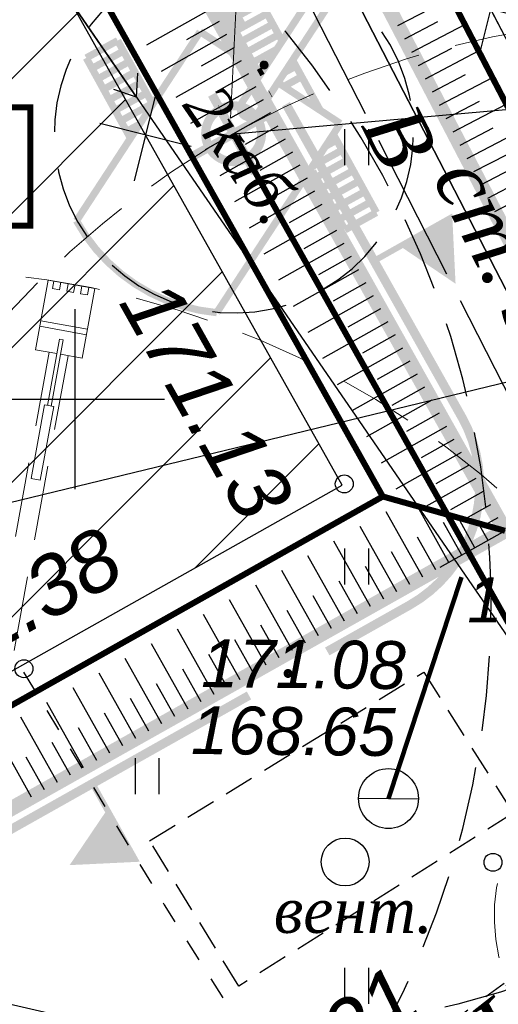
# Model space of a CAD drawing. Header units: metres. Extents: x 2193651 to 2201499, y 493187 to 494493.
# Tile 73 of 76: x 2200194 to 2200210, y 493770 to 493803. Entities that reach past the tile are written whole.
import ezdxf

# ---------------------------------------------------------------- set-up
doc = ezdxf.new("R2010")
doc.units = ezdxf.units.M
doc.set_wipeout_variables(frame=1)
for name, pattern in [('1.5_1.5', [1.5, 0.75, -0.75]), ('10_2', [6, 5, -1]), ('2_1', [1.5, 1, -0.5]), ('5T10', [5.5, 4.5, -1]), ('CENTER', [50.800000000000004, 31.75, -6.35, 6.35, -6.35]), ('H', [0.375, 0.25, -0.125]), ('HIDDEN', [0.375, 0.25, -0.125])]:
    doc.linetypes.add(name, pattern=pattern)
for name, color, linetype in [('03122v', 7, 'Continuous'), ('12492', 7, 'Continuous'), ('_ПОДСНОС', 7, 'Continuous'), ('building_point', 7, 'Continuous'), ('contur_line_building', 7, 'Continuous'), ('contur_line_road', 7, 'Continuous'), ('grid_XY', 74, 'Continuous'), ('net_electro', 1, 'Continuous'), ('p', 7, 'Continuous'), ('relief_point', 7, 'Continuous'), ('z_text_building_point', 7, 'Continuous'), ('z_text_net_cell', 7, 'Continuous'), ('z_text_net_electro', 7, 'Continuous'), ('z_text_net_pipeline', 7, 'Continuous'), ('z_text_relief_point', 7, 'Continuous')]:
    doc.layers.add(name, color=color, linetype=linetype)
for name, color, linetype, lineweight in [('_крестик', 10, 'Continuous', 35), ('_отметкаПОС', 230, 'Kabel_MGSvet', 40), ('net_pipeline', 7, 'Continuous', 30), ('АВТОТРАНСПОРТ', 160, 'Continuous', 40)]:
    doc.layers.add(name, color=color, linetype=linetype, lineweight=lineweight)
doc.layers.add('x_polygon', color=7, linetype='Continuous', true_color=0xffffff)
doc.styles.add('Bm-431', font='timesi.ttf')
doc.styles.add('D-131', font='ariali.ttf')
doc.linetypes.add('Kabel_MGSvet', pattern='A,40,-6,["o",Standard,S=5,R=0,X=-2,Y=-1.5],-5', length=51)
doc.dimstyles.new('leader', dxfattribs={"dimtxt": 0.75, "dimasz": 0.18, "dimexe": 0.18, "dimexo": 0.0625, "dimgap": 0.25, "dimtad": 0, "dimtih": 1, "dimtoh": 1, "dimdec": 4, "dimzin": 0, "dimdsep": 46, "dimtxsty": 'D-131', "dimcen": 0, "dimadec": 0, "dimazin": 0, "dimtfac": 1, "dimtdec": 4, "dimtofl": 0, "dimtmove": 0, "dimatfit": 3, "dimfxl": 1, "dimtolj": 1, "dimtzin": 0, "dimarcsym": 0})
pattern_1 = [(45, (0, 0), (-2.245064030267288, 2.245064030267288), [])]

# ---------------------------------------------------------------- blocks, each defined once
blk = doc.blocks.new('ыероекыокеыокеыоы')
at = {"lineweight": 20}
h = blk.add_hatch(dxfattribs=at)
h.set_pattern_fill('ANSI31', color=2)
h.set_pattern_definition(pattern_1)
h.paths.add_polyline_path([(2197692.184302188, 493854.9011575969), (2197695.997013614, 493847.5877719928), (2197710.746379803, 493855.2771076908), (2197706.933668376, 493862.5904932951)])
h.paths.add_polyline_path([(2197706.933668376, 493862.5904932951), (2197693.133133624, 493889.0621091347), (2197678.383767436, 493881.3727734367), (2197692.184302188, 493854.9011575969)])
h = blk.add_hatch(dxfattribs=at)
h.set_pattern_fill('ANSI31', color=2)
h.set_pattern_definition(pattern_1)
h.paths.add_polyline_path([(2197667.194856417, 493875.6000014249), (2197625.219267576, 493852.006534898), (2197638.353809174, 493828.638620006), (2197680.329398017, 493852.2320865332)])
at = {"layer": '_ПОДСНОС', "color": 7, "lineweight": 30, "elevation": 341.54, "flags": 128}
blk.add_lwpolyline([(2197678.383767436, 493881.3727734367), (2197692.20355378, 493854.8642299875)], dxfattribs=at)
at = {"layer": '_ПОДСНОС', "color": 7, "lineweight": 30, "elevation": 341.6399999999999, "flags": 128}
blk.add_lwpolyline([(2197667.194856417, 493875.6000014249), (2197625.219267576, 493852.006534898), (2197638.353809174, 493828.638620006), (2197680.329398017, 493852.2320865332), (2197667.194856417, 493875.6000014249)], close=True, dxfattribs=at)
blk = doc.blocks.new('шнгщощ')
at = {"color": 34, "linetype": 'HIDDEN', "lineweight": 60, "ltscale": 5, "const_width": 0.2019374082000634}
blk.add_lwpolyline([(2194988.219375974, 493841.6143241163), (2194969.681563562, 493877.1727903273), (2194953.158732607, 493868.5588883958), (2194971.696545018, 493833.0004221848)], close=True, dxfattribs=at)
at = {"color": 34, "linetype": 'Continuous', "lineweight": 25, "const_width": 0.5, "flags": 128}
for points in [[(2194950.460701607, 493869.4077869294), (2194970.847646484, 493830.3023911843)], [(2194961.90023403, 493837.4667398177), (2194944.845849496, 493867.8085224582)], [(2194912.950777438, 493809.9534303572), (2194961.90023403, 493837.4667398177)]]:
    blk.add_lwpolyline(points, dxfattribs=at)
at = {"color": 34, "linetype": 'HIDDEN', "lineweight": 60, "ltscale": 5, "const_width": 0.2019374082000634, "elevation": 341.6399999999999}
blk.add_lwpolyline([(2194943.70059019, 493863.7233809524), (2194899.981534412, 493839.1499536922), (2194914.096036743, 493814.038571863), (2194957.815092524, 493838.6119991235)], close=True, dxfattribs=at)
at = {"color": 34, "linetype": 'Continuous', "lineweight": 25, "flags": 128}
for points in [[(2194958.319514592, 493854.3333364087), (2194960.093052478, 493855.2577623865)], [(2194952.100626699, 493854.9014091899), (2194949.921308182, 493853.6764313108)], [(2194952.345616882, 493854.4655424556), (2194951.255957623, 493853.853053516)], [(2194958.55065615, 493853.8899702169), (2194959.659117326, 493854.4677364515)], [(2194958.781797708, 493853.4466040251), (2194960.555335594, 493854.3710300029)], [(2194952.590607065, 493854.0296757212), (2194950.411288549, 493852.8046978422)], [(2194952.835597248, 493853.5938089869), (2194951.74593799, 493852.9813200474)], [(2194959.012939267, 493853.0032378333), (2194960.121400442, 493853.581004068)], [(2194959.244080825, 493852.5598716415), (2194961.017618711, 493853.4842976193)], [(2194953.080587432, 493853.1579422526), (2194950.901268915, 493851.9329643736)], [(2194953.325577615, 493852.7220755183), (2194952.235918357, 493852.1095865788)], [(2194959.475222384, 493852.1165054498), (2194960.583683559, 493852.6942716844)], [(2194959.706363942, 493851.6731392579), (2194961.479901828, 493852.5975652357)], [(2194953.570567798, 493852.286208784), (2194951.391249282, 493851.0612309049)], [(2194953.815557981, 493851.8503420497), (2194952.725898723, 493851.2378531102)], [(2194959.9375055, 493851.2297730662), (2194961.045966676, 493851.8075393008)], [(2194954.060548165, 493851.4144753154), (2194951.881229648, 493850.1894974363)], [(2194960.168647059, 493850.7864068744), (2194961.942184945, 493851.7108328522)], [(2194954.305538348, 493850.9786085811), (2194953.21587909, 493850.3661196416)], [(2194960.399788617, 493850.3430406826), (2194961.508249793, 493850.9208069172)], [(2194960.630930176, 493849.8996744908), (2194962.404468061, 493850.8241004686)], [(2194954.550528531, 493850.5427418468), (2194952.371210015, 493849.3177639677)], [(2194954.795518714, 493850.1068751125), (2194953.705859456, 493849.494386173)], [(2194960.862071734, 493849.456308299), (2194961.97053291, 493850.0340745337)], [(2194961.093213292, 493849.0129421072), (2194962.866751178, 493849.9373680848)], [(2194955.040508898, 493849.6710083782), (2194952.861190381, 493848.4460304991)], [(2194955.285499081, 493849.2351416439), (2194954.195839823, 493848.6226527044)], [(2194961.324354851, 493848.5695759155), (2194962.432816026, 493849.1473421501)], [(2194955.530489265, 493848.7992749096), (2194953.351170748, 493847.5742970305)], [(2194961.555496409, 493848.1262097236), (2194963.329034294, 493849.0506357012)], [(2194955.775479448, 493848.3634081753), (2194954.685820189, 493847.7509192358)], [(2194956.020469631, 493847.927541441), (2194953.841151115, 493846.7025635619)], [(2194956.265459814, 493847.4916747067), (2194955.175800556, 493846.8791857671)], [(2194956.510449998, 493847.0558079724), (2194954.331131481, 493845.8308300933)], [(2194956.755440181, 493846.6199412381), (2194955.665780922, 493846.0074522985)], [(2194957.000430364, 493846.1840745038), (2194954.821111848, 493844.9590966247)], [(2194957.245420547, 493845.7482077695), (2194956.155761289, 493845.1357188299)], [(2194957.490410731, 493845.3123410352), (2194955.311092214, 493844.0873631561)], [(2194957.735400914, 493844.8764743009), (2194956.645741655, 493844.2639853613)], [(2194957.980391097, 493844.4406075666), (2194955.801072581, 493843.2156296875)], [(2194958.22538128, 493844.0047408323), (2194957.135722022, 493843.3922518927)], [(2194958.470371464, 493843.568874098), (2194956.291052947, 493842.3438962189)], [(2194958.715361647, 493843.1330073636), (2194957.625702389, 493842.5205184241)], [(2194958.96035183, 493842.6971406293), (2194956.781033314, 493841.4721627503)], [(2194959.205342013, 493842.261273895), (2194958.115682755, 493841.6487849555)], [(2194959.450332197, 493841.8254071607), (2194957.27101368, 493840.6004292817)], [(2194959.69532238, 493841.3895404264), (2194958.605663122, 493840.7770514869)], [(2194959.940312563, 493840.9536736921), (2194957.760994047, 493839.728695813)], [(2194960.185302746, 493840.5178069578), (2194959.095643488, 493839.9053180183)], [(2194960.43029293, 493840.0819402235), (2194958.250974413, 493838.8569623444)], [(2194960.675283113, 493839.6460734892), (2194959.585623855, 493839.0335845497)], [(2194960.920273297, 493839.2102067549), (2194959.176840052, 493838.2302365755)], [(2194961.16526348, 493838.7743400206), (2194960.075604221, 493838.1618510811)], [(2194960.024384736, 493836.412370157), (2194958.969978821, 493838.2882296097)], [(2194961.410253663, 493838.3384732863), (2194960.538537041, 493837.8484881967)], [(2194959.152651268, 493835.9223897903), (2194957.927673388, 493838.1017083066)], [(2194958.280917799, 493835.4324094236), (2194957.05593992, 493837.61172794)], [(2194960.460251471, 493836.6573603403), (2194959.847762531, 493837.7470195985)], [(2194960.896118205, 493836.9023505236), (2194960.331709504, 493837.9064717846)], [(2194961.331984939, 493837.147340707), (2194961.012574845, 493837.7155928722)], [(2194961.655243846, 493837.902606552), (2194961.219385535, 493837.6576140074)], [(2194961.90023403, 493837.4667398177), (2194959.720915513, 493836.2417619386)], [(2194957.409184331, 493834.942429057), (2194956.184206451, 493837.1217475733)], [(2194959.588518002, 493836.1673799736), (2194958.976029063, 493837.2570392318)], [(2194956.537450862, 493834.4524486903), (2194955.312472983, 493836.6317672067)], [(2194958.716784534, 493835.677399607), (2194958.104295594, 493836.7670588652)], [(2194957.845051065, 493835.1874192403), (2194957.232562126, 493836.2770784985)], [(2194955.665717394, 493833.9624683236), (2194954.440739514, 493836.14178684)], [(2194954.793983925, 493833.472487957), (2194953.569006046, 493835.6518064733)], [(2194956.973317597, 493834.6974388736), (2194956.360828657, 493835.7870981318)], [(2194956.101584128, 493834.207458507), (2194955.489095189, 493835.2971177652)], [(2194953.922250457, 493832.9825075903), (2194952.697272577, 493835.1618261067)], [(2194953.050516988, 493832.4925272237), (2194951.825539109, 493834.67184574)], [(2194955.22985066, 493833.7174781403), (2194954.61736172, 493834.8071373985)], [(2194954.358117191, 493833.2274977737), (2194953.745628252, 493834.3171570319)], [(2194952.17878352, 493832.002546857), (2194950.95380564, 493834.1818653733)], [(2194951.307050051, 493831.5125664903), (2194950.082072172, 493833.6918850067)], [(2194953.486383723, 493832.737517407), (2194952.873894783, 493833.8271766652)], [(2194952.614650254, 493832.2475370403), (2194952.002161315, 493833.3371962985)], [(2194950.435316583, 493831.0225861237), (2194949.210338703, 493833.20190464)], [(2194949.563583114, 493830.532605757), (2194948.338605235, 493832.7119242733)], [(2194951.742916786, 493831.7575566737), (2194951.130427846, 493832.8472159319)], [(2194950.871183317, 493831.267576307), (2194950.258694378, 493832.3572355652)], [(2194948.691849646, 493830.0426253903), (2194947.466871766, 493832.2219439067)], [(2194947.820116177, 493829.5526450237), (2194946.595138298, 493831.73196354)], [(2194949.999449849, 493830.7775959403), (2194949.386960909, 493831.8672551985)], [(2194949.12771638, 493830.2876155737), (2194948.515227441, 493831.3772748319)], [(2194946.948382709, 493829.062664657), (2194945.723404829, 493831.2419831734)], [(2194946.07664924, 493828.5726842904), (2194944.851671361, 493830.7520028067)], [(2194948.255982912, 493829.797635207), (2194947.643493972, 493830.8872944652)], [(2194947.384249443, 493829.3076548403), (2194946.771760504, 493830.3973140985)], [(2194946.512515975, 493828.8176744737), (2194945.900027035, 493829.9073337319)]]:
    blk.add_lwpolyline(points, dxfattribs=at)
at = {"color": 34, "linetype": 'HIDDEN', "lineweight": 60, "ltscale": 5, "const_width": 0.2019374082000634}
blk.add_lwpolyline([(2194961.90023403, 493837.4667398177), (2194957.815092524, 493838.6119991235)], dxfattribs=at)
blk = doc.blocks.new('фкцупфукпфукпфукфуп')
at = {"layer": '_крестик', "color": 7, "linetype": 'Continuous', "lineweight": 25, "ltscale": 0.4}
for p, q in [((16823.48394905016, 10797.69752511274), (16821.77435887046, 10795.06189781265)), ((16823.94696761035, 10795.52491637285), (16821.31134031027, 10797.23450655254))]:
    blk.add_line(p, q, dxfattribs=at)
blk = doc.blocks.new('ыекроекыоекыоеклвлнев')
at = {"color": 1, "linetype": 'Continuous', "lineweight": 0, "const_width": 0.3, "flags": 128}
for points in [[(2197676.989666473, 493867.5619982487), (2197671.204830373, 493877.8539111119)], [(2197684.339371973, 493854.4859962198), (2197678.459478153, 493864.9467250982)], [(2197679.835724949, 493846.6777625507), (2197682.583307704, 493848.2221125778)], [(2197666.75972292, 493839.3280570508), (2197677.220451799, 493845.2079508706)]]:
    blk.add_lwpolyline(points, dxfattribs=at)
at = {"color": 1, "linetype": 'Continuous', "lineweight": 0, "const_width": 0.1475, "flags": 128}
for points in [[(2197677.648387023, 493866.2543980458, 1), (2197677.800887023, 493866.2543980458, 1)], [(2197678.451874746, 493845.9427920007, 1), (2197678.604374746, 493845.9427920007, 1)]]:
    blk.add_lwpolyline(points, format="xyb", close=True, dxfattribs=at)
at = {"color": 1, "linetype": 'Continuous', "lineweight": 0, "flags": 128}
for points in [[(2197681.399489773, 493859.7163970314, 0.2, 0.2, 0), (2197683.142944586, 493860.6963793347, 2, 0, 0), (2197684.122926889, 493858.9529245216, 0, 0, 0)], [(2197671.990123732, 493842.2679392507, 0.2, 0.2, 0), (2197672.970106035, 493840.5244844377, 2, 0, 0), (2197671.226651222, 493839.5445021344, 0, 0, 0)]]:
    blk.add_lwpolyline(points, format="xyseb", dxfattribs=at)
at = {"color": 1, "linetype": 'Continuous', "lineweight": 0, "const_width": 0.3, "flags": 128}
blk.add_lwpolyline([(2197682.583307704, 493848.2221125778, 0.4142135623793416), (2197684.339371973, 493854.4859962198, 0.4142135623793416)], format="xyb", dxfattribs=at)
blk = doc.blocks.new('ыекокеыоыкеоекыоыке')
at = {"color": 7, "linetype": 'H', "lineweight": 0, "ltscale": 10}
for points in [[(2196440.304059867, 493486.4877695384), (2196460.770221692, 493503.4900158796)], [(2196440.712803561, 493485.9956211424), (2196461.219296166, 493503.0295823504)], [(2196441.760900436, 493487.4816673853), (2196443.686653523, 493489.0810618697)], [(2196443.88343796, 493488.8441233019), (2196443.686653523, 493489.0810618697)], [(2196441.957684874, 493487.2447288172), (2196443.88343796, 493488.8441233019)], [(2196440.088808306, 493485.9735970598), (2196441.819560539, 493487.411037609)], [(2196440.168008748, 493485.8781858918), (2196441.898785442, 493487.3156467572)], [(2196441.957684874, 493487.2447288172), (2196441.760900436, 493487.4816673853)], [(2196440.468909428, 493486.2892822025), (2196440.004419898, 493486.8485514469), (2196438.184565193, 493485.3371086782), (2196439.200472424, 493484.1139042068), (2196441.020327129, 493485.6253469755), (2196440.548134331, 493486.1938913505)], [(2196440.405845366, 493485.1150018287), (2196439.389938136, 493486.3382062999)], [(2196439.246178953, 493486.2188100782), (2196440.262086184, 493484.9956056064)], [(2196440.088808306, 493485.9735970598), (2196440.168008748, 493485.8781858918)], [(2196438.30642363, 493485.1903848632), (2196438.502554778, 493485.3533411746)], [(2196438.502554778, 493485.3533411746), (2196438.653448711, 493485.171728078)], [(2196438.653448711, 493485.171728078), (2196438.457251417, 493485.0087804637)], [(2196438.617123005, 493484.8164781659), (2196438.813254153, 493484.9794344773)], [(2196438.812049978, 493484.9784339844), (2196438.962943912, 493484.7968208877)], [(2196438.964148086, 493484.7978213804), (2196438.767950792, 493484.6348737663)], [(2196438.917122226, 493484.4553595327), (2196439.113253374, 493484.618315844)], [(2196439.1120492, 493484.6173153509), (2196439.262943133, 493484.4357022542)], [(2196439.264147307, 493484.4367027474), (2196439.067950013, 493484.2737551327)]]:
    blk.add_lwpolyline(points, dxfattribs=at)
blk.add_circle((2196461.766649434, 493503.8817481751), 30, dxfattribs=at)
blk.add_arc((2196461.759120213, 493503.862415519), 6.000000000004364, 179.5763884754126, 179.0034306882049, dxfattribs=at)
blk = doc.blocks.new('екокеыоекыокнывлвнел')
at = {"color": 7, "const_width": 0.2999999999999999}
for points in [[(2196777.423162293, 493862.6535485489), (2196775.985881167, 493865.2670852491)], [(2196775.39775338, 493863.2416763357), (2196778.01129008, 493864.6789574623)]]:
    blk.add_lwpolyline(points, dxfattribs=at)
blk.add_lwpolyline([(2196776.262632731, 493864.7832263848, -399.9991666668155), (2196776.254425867, 493864.7787664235, -0.002500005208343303)], format="xyb", close=True, dxfattribs=at)
at = {"color": 7, "linetype": 'H', "ltscale": 10}
blk.add_circle((2196776.70452173, 493863.9603168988), 30, dxfattribs=at)
blk.add_arc((2196776.717833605, 493863.9762302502), 6.000000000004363, 119.8046016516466, 119.2316438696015, dxfattribs=at)
at = {"layer": 'АВТОТРАНСПОРТ', "color": 7, "lineweight": 0}
for points, const_width in [([(2196791.559074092, 493887.2527836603), (2196776.981100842, 493864.9946872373)], 0.24), ([(2196792.094300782, 493886.9023356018), (2196777.489378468, 493864.600579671)], 0.24), ([(2196778.329072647, 493867.052811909), (2196777.044988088, 493869.3877776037)], 0.2399999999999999), ([(2196777.455008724, 493866.1455746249), (2196776.233473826, 493868.3629058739)], 0.2399999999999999), ([(2196777.631992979, 493868.3203741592), (2196776.577036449, 493867.7392316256)], 0.2399999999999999), ([(2196777.824743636, 493867.9698784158), (2196776.770037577, 493867.3888738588)], 0.2399999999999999), ([(2196778.017494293, 493867.6193826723), (2196776.962788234, 493867.0383781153)], 0.2399999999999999), ([(2196775.58788176, 493867.3672328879), (2196771.456246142, 493861.0526287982)], 0.24), ([(2196772.833032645, 493867.0694120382), (2196771.782830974, 493866.4914604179)], 0.2399999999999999), ([(2196774.032567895, 493864.8918781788), (2196772.833032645, 493867.0694120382)], 0.2399999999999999), ([(2196777.651809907, 493866.0168079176), (2196775.58788176, 493867.3672328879)], 0.24), ([(2196778.210745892, 493867.2691628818), (2196777.156039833, 493866.6881583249)], 0.2399999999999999), ([(2196778.149616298, 493866.7788124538), (2196777.349040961, 493866.337800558)], 0.2399999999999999), ([(2196773.260158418, 493863.8096463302), (2196771.782830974, 493866.4914604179)], 0.2399999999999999), ([(2196773.025584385, 493866.7198700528), (2196771.975624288, 493866.1414798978)], 0.2399999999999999), ([(2196779.599708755, 493864.7423007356), (2196778.678812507, 493866.4168486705)], 0.2399999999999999), ([(2196773.218585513, 493866.369512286), (2196772.168625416, 493865.7911221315)], 0.2399999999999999), ([(2196778.789749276, 493866.2180895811), (2196778.412588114, 493866.0103233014)], 0.2399999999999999), ([(2196773.41158664, 493866.0191545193), (2196772.361626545, 493865.4407643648)], 0.2399999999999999), ([(2196777.68169227, 493866.0643717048), (2196777.542042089, 493865.987442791)], 0.2399999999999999), ([(2196778.981247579, 493865.8669039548), (2196778.383865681, 493865.5378249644)], 0.2399999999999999), ([(2196773.604587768, 493865.668796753), (2196772.554627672, 493865.0904065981)], 0.2399999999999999), ([(2196778.209655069, 493865.6518106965), (2196780.273583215, 493864.3013857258)], 0.24), ([(2196773.797588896, 493865.3184389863), (2196772.747628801, 493864.7400488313)], 0.2399999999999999), ([(2196777.944746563, 493865.2959279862), (2196777.92654152, 493865.2858993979)], 0.2399999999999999), ([(2196773.990590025, 493864.9680812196), (2196772.940629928, 493864.3896910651)], 0.2399999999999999), ([(2196773.566441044, 493864.2777547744), (2196773.133380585, 493864.039195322)], 0.2399999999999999), ([(2196780.273583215, 493864.3013857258), (2196776.141947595, 493857.9867816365)], 0.24), ([(2196781.477015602, 493861.3286259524), (2196780.039190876, 493863.9431511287)], 0.2399999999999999), ([(2196780.146711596, 493863.7451952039), (2196779.776081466, 493863.5410266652)], 0.2399999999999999), ([(2196780.329709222, 493863.4129969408), (2196779.346180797, 493862.8712019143)], 0.2399999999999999), ([(2196780.512009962, 493863.0804147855), (2196779.462049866, 493862.5020246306)], 0.2399999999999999), ([(2196780.415940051, 493860.7708894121), (2196779.345719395, 493862.7135549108)], 0.2399999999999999), ([(2196780.705011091, 493862.7300570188), (2196779.655050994, 493862.1516668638)], 0.2399999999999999), ([(2196780.898012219, 493862.3796992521), (2196779.848052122, 493861.8013090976)], 0.2399999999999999), ([(2196781.091013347, 493862.0293414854), (2196780.04105325, 493861.4509513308)], 0.2399999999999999), ([(2196781.284014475, 493861.6789837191), (2196780.234054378, 493861.1005935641)], 0.2399999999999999), ([(2196781.477015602, 493861.3286259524), (2196780.427055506, 493860.7502357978)], 0.2399999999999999)]:
    blk.add_lwpolyline(points, dxfattribs=dict(at, const_width=const_width))
at = {"layer": 'АВТОТРАНСПОРТ', "color": 7, "lineweight": 0, "const_width": 0.24}
for points in [[(2196776.981100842, 493864.9946872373, 0.9404078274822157), (2196777.489378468, 493864.600579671)], [(2196771.456246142, 493861.0526287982, 0.2476216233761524), (2196776.141947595, 493857.9867816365, -1.658236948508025)]]:
    blk.add_lwpolyline(points, format="xyb", dxfattribs=at)
blk = doc.blocks.new('41(1_2)')
blk.add_circle((0, 0), 0.4)
blk = doc.blocks.new('330')
h = blk.add_hatch(color=0)
edge = h.paths.add_edge_path()
edge.add_arc((0, 0), 0.15, 0, 360.0002688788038)
at = {"color": 0}
blk.add_circle((0, 0), 0.15, dxfattribs=at)
blk = doc.blocks.new('12')
at = {"color": 251, "true_color": 0x5d5d5d}
for points in [[(0, 1.5), (0, -1.5)], [(-1.5, 0), (1.5, 0)]]:
    blk.add_lwpolyline(points, dxfattribs=at)
blk = doc.blocks.new('ж9итдщд')
at = {"layer": 'x_polygon', "true_color": 0x5d5d5d}
h = blk.add_hatch(dxfattribs=at)
h.set_pattern_fill('401', color=251, style=0, pattern_type=2)
h.set_pattern_definition([(270, (-2190797.487928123, -493802.6342481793), (14, -14), [1.2, -12.8]), (270, (-2190796.687928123, -493802.6342481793), (14, -14), [1.2, -12.8]), (270, (-2190803.687928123, -493795.6342481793), (14, -14), [1.2, -12.8]), (270, (-2190804.487928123, -493795.6342481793), (14, -14), [1.2, -12.8])])
h.paths.add_polyline_path([(2197118.482391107, 493878.5791472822), (2197153.647923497, 493898.0932788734), (2197179.149050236, 493851.45633283), (2197191.292714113, 493827.436632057), (2197156.409879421, 493808.1795646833), (2197141.866022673, 493834.8451821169), (2197115.548580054, 493820.2991171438), (2197088.94697121, 493805.8680165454), (2197087.843013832, 493802.9178960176), (2197095.857241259, 493787.362252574), (2197094.248981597, 493786.6370120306), (2197054.902071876, 493766.6037518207), (2197062.952071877, 493752.3157518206), (2197074.418071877, 493731.7997518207), (2197081.834071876, 493718.5717518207), (2197082.946438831, 493716.1800190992), (2197115.370756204, 493729.7583450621), (2197156.325428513, 493746.3170802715), (2197158.292399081, 493750.9345210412), (2197146.893818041, 493774.5215897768), (2197150.992168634, 493776.8192781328), (2197154.213650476, 493778.5860735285), (2197149.331339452, 493787.2722867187), (2197191.306928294, 493810.8657532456), (2197204.441469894, 493787.4978383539), (2197202.710010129, 493786.5246265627), (2197193.683990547, 493781.4513185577), (2197198.501299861, 493773.4866632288), (2197203.228792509, 493765.9560405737), (2197220.887292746, 493779.0590191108), (2197223.466029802, 493784.6036106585), (2197220.10908549, 493782.8535238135), (2197216.315625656, 493790.1299818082), (2197216.296374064, 493790.1669094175), (2197202.495839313, 493816.6385252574), (2197217.2452055, 493824.3278609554), (2197231.045740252, 493797.8562451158), (2197234.858451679, 493790.5428595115), (2197225.855380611, 493785.8492587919), (2197222.396269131, 493777.8553237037), (2197204.345659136, 493764.2763083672), (2197208.896180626, 493757.4558343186), (2197207.633306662, 493748.8218482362), (2197197.503109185, 493742.1471872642), (2197197.970908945, 493737.1420335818), (2197215.365680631, 493719.2995584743), (2197218.509997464, 493725.4470841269), (2197213.316511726, 493733.6581882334), (2197217.523821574, 493736.3192924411), (2197222.717307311, 493728.1081883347), (2197225.488782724, 493725.2942564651), (2197227.71603616, 493729.8112623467), (2197245.729923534, 493721.3288861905), (2197239.69993604, 493705.2048781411), (2197245.09459845, 493702.7484544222), (2197249.406468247, 493703.8635234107), (2197258.781097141, 493702.6581505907), (2197266.924771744, 493705.63590078), (2197274.88819435, 493683.8572026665), (2197266.744519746, 493680.8794524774), (2197214.865504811, 493661.9097914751), (2197217.172980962, 493655.6479958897), (2197217.960617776, 493655.8662336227), (2197218.525486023, 493654.179279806), (2197216.582663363, 493653.4127531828), (2197201.073975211, 493647.61617124), (2197121.757794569, 493619.0197337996), (2197119.668543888, 493618.2892068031), (2197120.487772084, 493616.8389607), (2197131.224609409, 493620.2075701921), (2197217.523216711, 493652.0992503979), (2197288.714643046, 493682.0788858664), (2197288.07608128, 493683.4989210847), (2197276.665506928, 493709.3793923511), (2197261.618210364, 493744.2182982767), (2197251.128820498, 493769.2491112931), (2197240.337151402, 493794.0630666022), (2197212.67456355, 493855.2950421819), (2197200.544028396, 493881.1830262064), (2197191.484699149, 493902.3787086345), (2197185.027401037, 493917.046885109), (2197167.949867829, 493955.7071833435), (2197156.902195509, 493981.8638829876), (2197136.663496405, 494027.137526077), (2197120.074423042, 494062.7725628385), (2197117.454071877, 494073.9517518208), (2197111.652071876, 494083.5837518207), (2197105.822716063, 494086.6425701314), (2197100.981310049, 494086.5330812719), (2197082.34211414, 494075.2069532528), (2197062.367509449, 494062.7355482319), (2197061.419319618, 494054.9332840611), (2197072.313604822, 494060.0815920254), (2197072.748160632, 494048.7523557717), (2197072.969111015, 494042.9919930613), (2197070.84173265, 494034.4940961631), (2197047.704815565, 494019.5419896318), (2197030.25551902, 494007.3925501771), (2197025.720191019, 494004.2347327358), (2196987.865467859, 493986.2800271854), (2196960.220693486, 493976.9958687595), (2196946.216886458, 493975.0930666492), (2196938.054481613, 493977.7248222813), (2196972.343943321, 493915.6135282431), (2196974.83505277, 493916.96010856), (2196973.74370396, 493919.7116459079), (2196981.258295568, 493923.9498529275), (2196983.587759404, 493920.0489475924), (2196987.038129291, 493921.930232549), (2196985.140414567, 493925.3979005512), (2196992.807224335, 493929.5332644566), (2197006.92659609, 493937.0663475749), (2197008.939504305, 493935.6890461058), (2197011.766297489, 493935.0957409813), (2197020.077389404, 493939.3071028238), (2197018.451180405, 493942.0945566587), (2197016.215934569, 493946.0295947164), (2197010.177441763, 493942.5995094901), (2197011.012689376, 493941.1290980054), (2197010.064848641, 493940.5906897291), (2197007.894610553, 493944.4112849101), (2197004.126568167, 493942.2708987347), (2197003.485039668, 493943.4002774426), (2197005.119748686, 493944.3288520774), (2196999.711849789, 493953.8491865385), (2196998.317344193, 493953.057056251), (2196997.631744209, 493954.2640205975), (2197001.337919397, 493956.3692639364), (2196998.888095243, 493960.6820563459), (2196999.956390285, 493961.2888870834), (2197000.902435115, 493959.623422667), (2197004.746841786, 493961.8071865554), (2197001.669503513, 493967.224686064), (2197002.743140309, 493967.8345511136), (2197003.677799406, 493966.1891307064), (2197006.534097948, 493967.8116129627), (2197004.591909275, 493971.2307385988), (2197009.468288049, 493974.000700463), (2197011.410476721, 493970.5815748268), (2197013.777925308, 493971.9263723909), (2197012.913865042, 493973.4475071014), (2197013.984402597, 493974.0556116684), (2197017.015241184, 493968.7199725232), (2197020.920219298, 493970.9381432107), (2197020.048291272, 493972.4731287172), (2197021.144929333, 493973.0960593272), (2197023.590553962, 493968.7906599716), (2197026.98177425, 493970.7169973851), (2197027.626640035, 493969.5817435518), (2197026.269910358, 493968.8110713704), (2197031.716535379, 493959.2225615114), (2197033.074197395, 493959.9937632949), (2197033.687883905, 493958.9133990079), (2197030.014038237, 493956.8265200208), (2197032.20035474, 493952.9776195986), (2197031.271283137, 493952.4498728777), (2197030.45069865, 493953.8944706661), (2197024.293351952, 493950.3968720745), (2197026.43368989, 493946.628914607), (2197028.117026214, 493943.7055998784), (2197031.205990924, 493943.2957892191), (2197033.572937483, 493941.3685435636), (2197034.50678954, 493938.2517944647), (2197034.217658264, 493935.9988536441), (2197032.996793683, 493934.0741581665), (2197014.956509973, 493923.5293266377), (2196997.053528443, 493911.8619683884), (2196996.345642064, 493912.9943488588), (2196982.560229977, 493903.9987954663), (2196980.924528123, 493906.3359902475), (2196978.364717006, 493904.7076106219), (2196983.480071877, 493895.4417518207), (2196993.596052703, 493877.2010588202), (2197003.950460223, 493881.9477710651), (2197015.710709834, 493881.5748960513), (2197026.091697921, 493868.9586689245), (2197033.593618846, 493864.7641574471), (2197042.103989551, 493868.291264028), (2197054.770971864, 493873.9836866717), (2197062.204178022, 493875.5862612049), (2197076.185569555, 493872.1883125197), (2197085.883369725, 493867.4003810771), (2197112.021284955, 493821.3980122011), (2197114.776774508, 493822.4747588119), (2197092.306874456, 493863.8114687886)])
h.paths.add_polyline_path([(2197073.232548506, 494000.5430154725), (2197078.907491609, 494003.8044842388), (2197082.940031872, 493996.7878796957), (2197077.26508877, 493993.5264109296)])
h.paths.add_polyline_path([(2197126.717153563, 493940.088239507), (2197128.655379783, 493934.8098093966), (2197122.639498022, 493932.6007927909), (2197120.701271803, 493937.8792229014), (2197119.061055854, 493937.260694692), (2197116.576754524, 493943.3228683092), (2197114.858923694, 493942.6188948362), (2197108.467742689, 493958.2146071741), (2197117.73291581, 493962.011509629)])
h.paths.add_polyline_path([(2197208.989434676, 493775.810847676), (2197200.995377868, 493770.765616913), (2197198.012685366, 493775.6220184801), (2197206.162468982, 493780.634137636), (2197207.169334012, 493781.2533599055), (2197210.155803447, 493776.54696949)])
h.paths.add_polyline_path([(2197160.883421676, 493935.1978376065), (2197164.785705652, 493937.2642278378), (2197167.425884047, 493932.2783710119), (2197163.523600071, 493930.2119807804)])
h.paths.add_polyline_path([(2197233.748370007, 493736.0412239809), (2197231.117291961, 493740.7559871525), (2197238.554000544, 493744.9060494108), (2197241.185078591, 493740.1912862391)])
h.paths.add_polyline_path([(2197239.082579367, 493774.3939158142), (2197241.030234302, 493770.2886241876), (2197235.381230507, 493767.6085928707), (2197233.433575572, 493771.7138844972)])
h.paths.add_polyline_path([(2197208.303664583, 493837.5984266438), (2197212.115581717, 493839.8114638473), (2197215.058850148, 493834.7417364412), (2197211.246933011, 493832.5286992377)])
h.paths.add_polyline_path([(2197076.562639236, 493984.2423064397), (2197077.321408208, 493982.3918282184), (2197075.470929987, 493981.6330592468), (2197074.712161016, 493983.483537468)])
at = {"color": 251, "lineweight": 25, "true_color": 0x5d5d5d, "elevation": 341.6399999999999}
for points in [[(2197197.577088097, 493800.4493990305), (2197195.309559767, 493803.7445948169)], [(2197197.577088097, 493800.4493990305), (2197197.613282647, 493801.2485722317)], [(2197197.577088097, 493800.4493990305), (2197196.817733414, 493800.7011296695)]]:
    blk.add_lwpolyline(points, dxfattribs=at)
at = {"color": 251, "lineweight": 25, "true_color": 0x5d5d5d}
blk.add_lwpolyline([(2197204.993570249, 493777.0439124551), (2197206.99346137, 493777.0230436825)], dxfattribs=at)
blk.add_circle((2197205.993515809, 493777.0334780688), 1, dxfattribs=at)
at = {"layer": 'contur_line_building', "color": 251, "linetype": '2_1', "lineweight": 30, "true_color": 0x5d5d5d, "elevation": 341.54}
blk.add_lwpolyline([(2197231.064991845, 493797.8193175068), (2197217.2452055, 493824.3278609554), (2197202.495839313, 493816.6385252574), (2197202.495839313, 493816.6385252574), (2197216.315625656, 493790.1299818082)], dxfattribs=at)
at = {"layer": 'contur_line_building', "color": 251, "lineweight": 30, "true_color": 0x5d5d5d, "elevation": 341.6399999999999, "flags": 128}
blk.add_lwpolyline([(2197191.306928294, 493810.8657532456), (2197149.331339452, 493787.2722867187), (2197162.465881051, 493763.9043718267), (2197204.441469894, 493787.4978383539), (2197191.306928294, 493810.8657532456)], close=True, dxfattribs=at)
at = {"layer": 'contur_line_building', "color": 251, "linetype": '2_1', "lineweight": 30, "true_color": 0x5d5d5d}
blk.add_lwpolyline([(2197207.169334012, 493781.2533599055), (2197210.155803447, 493776.54696949), (2197200.995377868, 493770.765616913), (2197198.012685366, 493775.6220184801), (2197207.169334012, 493781.2533599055)], dxfattribs=at)
at = {"layer": 'contur_line_road', "color": 251, "linetype": '1.5_1.5', "true_color": 0x5d5d5d, "flags": 128}
for points in [[(2197203.228792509, 493765.9560405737), (2197220.887292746, 493779.0590191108), (2197223.466029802, 493784.6036106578)], [(2197193.803190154, 493781.2542409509), (2197198.501299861, 493773.4866632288), (2197203.228792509, 493765.9560405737)]]:
    blk.add_lwpolyline(points, dxfattribs=at)
at = {"layer": 'net_electro', "color": 251, "true_color": 0x5d5d5d, "elevation": 341.6399999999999, "flags": 128}
blk.add_lwpolyline([(2197195.309559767, 493803.7445948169), (2197236.562848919, 493743.7948853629)], dxfattribs=at)
at = {"layer": 'net_pipeline', "color": 251, "linetype": '10_2', "true_color": 0x5d5d5d, "flags": 128}
blk.add_lwpolyline([(2197194.77151922, 493820.3955962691), (2197221.632807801, 493767.6595672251)], dxfattribs=at)
at = {"layer": 'p', "color": 251, "linetype": 'Continuous', "true_color": 0x5d5d5d}
for points in [[(2197058.832071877, 493711.5457518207), (2196916.872071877, 493986.0257518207), (2196938.352071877, 493996.2657518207), (2197077.052071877, 494062.0257518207), (2197090.832071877, 494068.3457518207), (2197096.932071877, 494064.2457518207), (2197117.372071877, 494073.5257518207), (2197223.472071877, 493831.2657518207), (2197197.612071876, 493817.8257518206), (2197228.012071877, 493759.0457518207), (2197070.252071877, 493689.4857518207)], [(2197070.252071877, 493689.4857518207), (2197228.012071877, 493759.0457518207), (2197197.612071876, 493817.8257518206), (2197223.472071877, 493831.2657518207), (2197304.852071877, 493645.4257518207), (2197131.352071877, 493571.3257518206)]]:
    blk.add_lwpolyline(points, close=True, dxfattribs=at)
at = {"layer": 'building_point', "color": 251, "true_color": 0x5d5d5d, "xscale": 2, "yscale": 2, "zscale": 2, "rotation": 359.4021428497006}
blk.add_blockref('41(1_2)', (2197204.545409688, 493774.9154890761), dxfattribs=at)
at = {"layer": 'grid_XY', "color": 251, "true_color": 0x5d5d5d, "xscale": 2, "yscale": 2, "zscale": 2, "row_count": 14, "column_count": 13, "row_spacing": 100, "column_spacing": 100}
blk.add_blockref('12', (2196295.512071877, 493190.3657518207), dxfattribs=at)
at = {"layer": 'relief_point', "color": 251, "true_color": 0x5d5d5d, "xscale": 2, "yscale": 2, "zscale": 2, "rotation": 359.4021428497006}
for p in [(2197204.517100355, 493787.536471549, 342.26), (2197193.812151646, 493781.3678353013, 342.76), (2197209.485558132, 493774.9039410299, 342.46)]:
    blk.add_blockref('330', p, dxfattribs=at)
at = {"layer": '03122v', "color": 251, "linetype": '5T10', "true_color": 0x5d5d5d, "style": 'D-131'}
for s, p in [('171.08', (2197199.729632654, 493780.7555738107, 343.36)), ('168.65', (2197199.388097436, 493778.5225546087, 343.36))]:
    blk.add_text(s, height=1.6, rotation=359.4021428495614, dxfattribs=at).set_placement(p)
at = {"layer": '12492', "color": 251, "linetype": 'Continuous', "true_color": 0x5d5d5d, "style": 'Bm-431'}
blk.add_text('Ц', height=2.3, rotation=37.96103377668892, dxfattribs=at).set_placement((2197209.931983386, 493767.9007424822, -366.2))
at = {"layer": 'z_text_building_point', "color": 251, "true_color": 0x5d5d5d, "style": 'Bm-431'}
blk.add_text('вент.', height=1.5, dxfattribs=at).set_placement((2197202.163060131, 493772.5479558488))
at = {"layer": 'z_text_net_cell', "color": 251, "true_color": 0x5d5d5d, "style": 'D-131'}
blk.add_text('171.08к', height=1.5, dxfattribs=at).set_placement((2197208.627061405, 493782.9136672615))
at = {"layer": 'z_text_net_electro', "color": 251, "true_color": 0x5d5d5d, "style": 'Bm-431'}
blk.add_text('2каб. ', height=1.5, rotation=304.5330888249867, dxfattribs=at).set_placement((2197199.082302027, 493800.1712247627, 341.6399999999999))
at = {"layer": 'z_text_net_pipeline', "color": 251, "true_color": 0x5d5d5d, "style": 'Bm-431'}
for s, p in [('В', (2197205.057314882, 493799.5022976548)), (' ст. 300 ', (2197207.094896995, 493798.4396742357))]:
    blk.add_text(s, height=2, rotation=296.9921846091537, dxfattribs=at).set_placement(p)
at = {"layer": 'z_text_relief_point', "color": 251, "true_color": 0x5d5d5d, "style": 'D-131'}
for s, rotation, p in [(' 171.13', 299.339291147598, (2197196.580517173, 493794.2694458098, 342.26)), (' 171.38', 29.33929114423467, (2197189.157176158, 493779.8640971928, 342.76)), (' 171.21', 36.57619211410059, (2197199.742088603, 493764.3916479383, 342.42))]:
    blk.add_text(s, height=2, rotation=rotation, dxfattribs=at).set_placement(p)
at = {"layer": 'z_text_net_cell', "color": 251, "true_color": 0x5d5d5d, "has_arrowhead": 0}
blk.add_leader([(2197205.993515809, 493777.0334780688), (2197208.437088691, 493784.4198064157)], dimstyle='leader', dxfattribs=at)
at = {"color": 7, "lineweight": 0, "true_color": 0xffffff}
blk.add_wipeout([(2197379.0007610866, 493517.10266345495), (2197495.5120718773, 493517.10266345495), (2197495.5120718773, 494487.36575182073), (2196201.795605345, 494487.36575182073), (2196201.795605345, 493187.3657518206), (2197495.5120718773, 493187.3657518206), (2197495.5120718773, 493517.10266345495), (2196554.680084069, 493517.10266345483), (2196554.680084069, 493858.2491584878), (2197070.7335650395, 494090.36575182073), (2197224.867163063, 494090.3657518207), (2197276.818454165, 493979.6499218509), (2197379.0007610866, 493803.7342076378)], dxfattribs=at)

msp = doc.modelspace()

# ---------------------------------------------------------------- block references
at = {"color": 1, "lineweight": 100}
msp.add_blockref('ж9итдщд', (3000, 0), dxfattribs=at)

# ---------------------------------------------------------------- next in the draw order: linework, layer by layer
at = {"color": 7, "linetype": 'Continuous', "lineweight": 18}
msp.add_line((2200206.199015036, 493908.2232059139), (2200200.713989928, 493799.7419392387), dxfattribs=at)
at = {"color": 7, "lineweight": 25}
for p, q in [((2200269.674631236, 493805.3899596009), (2200179.423220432, 493783.5347752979)), ((2200200.81669109, 493799.2258914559), (2200269.674631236, 493805.3899596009))]:
    msp.add_line(p, q, dxfattribs=at)
at = {"color": 5, "linetype": 'CENTER', "lineweight": 18, "ltscale": 0.25, "const_width": 0.2}
msp.add_lwpolyline([(2200200.816606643, 493799.2260454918), (2200215.516017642, 493773.0740414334)], dxfattribs=at)
at = {"layer": '_отметкаПОС', "color": 7, "linetype": 'Continuous', "lineweight": 0, "const_width": 0.2}
msp.add_lwpolyline([(2200183.241542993, 493800.1020178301), (2200194.030143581, 493800.1020178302), (2200194.030143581, 493796.1575553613), (2200183.241542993, 493796.1575553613)], close=True, dxfattribs=at)

# ---------------------------------------------------------------- next in the draw order: block references
at = {"color": 34, "lineweight": 25}
msp.add_blockref('шнгщощ', (5247.988091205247, -51.49591387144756), dxfattribs=at)
at = {"color": 1, "lineweight": 0}
msp.add_blockref('ыекроекыоекыоеклвлнев', (2524.112071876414, -64.73424817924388), dxfattribs=at)
at = {"color": 1, "lineweight": 30}
msp.add_blockref('ыероекыокеыокеыоы', (2524.112071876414, -64.73424817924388), dxfattribs=at)
at = {"color": 4, "lineweight": 158}
msp.add_blockref('екокеыоекыокнывлвнел', (3424.112071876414, -64.73424817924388), dxfattribs=at)
at = {"color": 4, "lineweight": 158, "xscale": -1}
for name, p, rotation in [('екокеыоекыокнывлвнел', (3793808.457836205, 2084404.797433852), 57.61606472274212), ('ыекокеыоыкеоекыоыке', (1554196.225257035, 2650309.521414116), 119.3392911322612), ('ыекокеыоыкеоекыоыке', (1554170.719734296, 2650301.146287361), 119.3392911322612)]:
    msp.add_blockref(name, p, dxfattribs=dict(at, rotation=rotation))
at = {"layer": '_крестик', "color": 4, "linetype": 'Continuous', "lineweight": 0, "rotation": 18.91084753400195}
for p in [(2187793.863741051, 478137.5940217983, 341.54), (2187782.33220766, 478133.3915640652)]:
    msp.add_blockref('фкцупфукпфукпфукфуп', p, dxfattribs=at)

doc.saveas('drawing.dxf')
